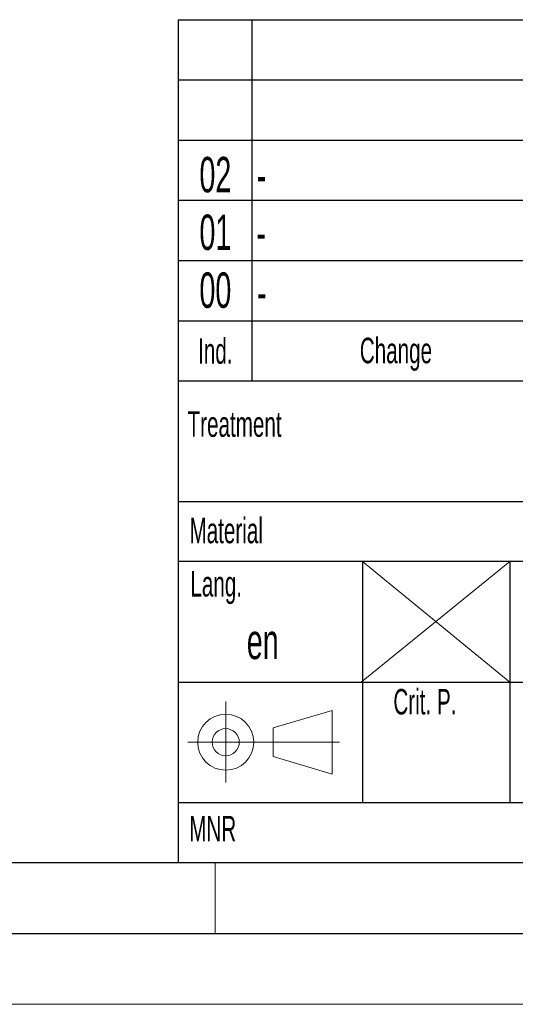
# Model space of a CAD drawing. Header units: millimetres. Extents: x 0 to 594, y 0 to 420.
# Tile 9 of 33: x 388 to 423, y 0 to 70. Entities that reach past the tile are written whole.
import ezdxf

# ---------------------------------------------------------------- set-up
doc = ezdxf.new("R2010")
doc.units = ezdxf.units.MM
doc.layers.add('FORMAT', color=7, linetype='Continuous')
doc.layers.add('SLD-0', color=7, linetype='Continuous')
doc.styles.add('SLDTEXTSTYLE1', font='TXT', dxfattribs={"width": 0.605})

msp = doc.modelspace()

# ---------------------------------------------------------------- linework, layer by layer
at = {"color": 7, "linetype": 'Continuous', "lineweight": 18}
for p, q in [((402, 10), (402, 5)), ((0, 0), (594, 0))]:
    msp.add_line(p, q, dxfattribs=at)
at = {"layer": 'FORMAT'}
for p, q in [((399.4, 69.5), (399.4, 10)), ((399.4, 69.5), (584, 69.5)), ((399.4, 69.5), (584, 69.5)), ((399.4, 69.5), (584, 69.5)), ((404.6, 69.5), (404.6, 44)), ((399.4, 65.25), (584, 65.25)), ((399.4, 65.25), (584, 65.25)), ((399.4, 61), (584, 61)), ((399.4, 56.75), (584, 56.75)), ((399.4, 52.5), (584, 52.5)), ((399.4, 48.25), (584, 48.25)), ((399.4, 44), (584, 44)), ((399.4, 35.5), (584, 35.5)), ((443.6, 31.25), (399.4, 31.25)), ((412.4, 31.25), (412.4, 14.25)), ((422.8, 31.25), (422.8, 14.25)), ((399.4, 22.75), (443.6, 22.75)), ((399.4, 14.25), (443.6, 14.25)), ((20, 10), (584, 10)), ((399.4, 10), (584, 10)), ((15, 5), (589, 5))]:
    msp.add_line(p, q, dxfattribs=at)
at = {"layer": 'FORMAT', "lineweight": 18}
for p, q in [((412.315, 22.75), (422.8, 31.25)), ((412.4, 31.25), (422.8, 22.75)), ((402.745, 21.364), (402.745, 15.647)), ((406.095, 19.504), (410.254, 20.75)), ((410.254, 16.25), (410.254, 20.75)), ((406.095, 19.504), (406.095, 17.496)), ((400.078, 18.5), (410.767, 18.5)), ((406.095, 17.496), (410.254, 16.25))]:
    msp.add_line(p, q, dxfattribs=at)
for radius in [1.977, 0.959]:
    msp.add_circle((402.745, 18.5), radius, dxfattribs=at)
at = {"layer": 'SLD-0'}
msp.add_line((399.4, 10), (584, 10), dxfattribs=at)

# ---------------------------------------------------------------- texts
at = {"layer": 'FORMAT', "style": 'SLDTEXTSTYLE1'}
for s, insert, char_height, attachment_point in [('02', (402.016, 59.814), 2.5, 2), ('-', (404.933, 59.778), 2.5, 1), ('01', (402.016, 55.747), 2.5, 2), ('-', (404.922, 55.723), 2.5, 1), ('00', (402.016, 51.66), 2.5, 2), ('-', (404.951, 51.501), 2.5, 1), ('Ind.', (402.01, 47.017), 1.8, 2), ('Change', (412.209, 47.051), 1.8, 1), ('Treatment', (400.054, 41.857), 1.8, 1), ('Material', (400.191, 34.344), 1.8, 1), ('Lang.', (400.253, 30.585), 1.8, 1), ('Crit. P.', (414.579, 22.259), 1.8, 1), ('MNR', (400.171, 13.295), 1.8, 1)]:
    msp.add_mtext(s, dxfattribs=dict(at, insert=insert, char_height=char_height, attachment_point=attachment_point))
at = {"layer": 'SLD-0', "insert": (404.233, 26.87), "char_height": 2.5, "attachment_point": 1, "style": 'SLDTEXTSTYLE1'}
msp.add_mtext('en', dxfattribs=at)

doc.saveas('drawing.dxf')
